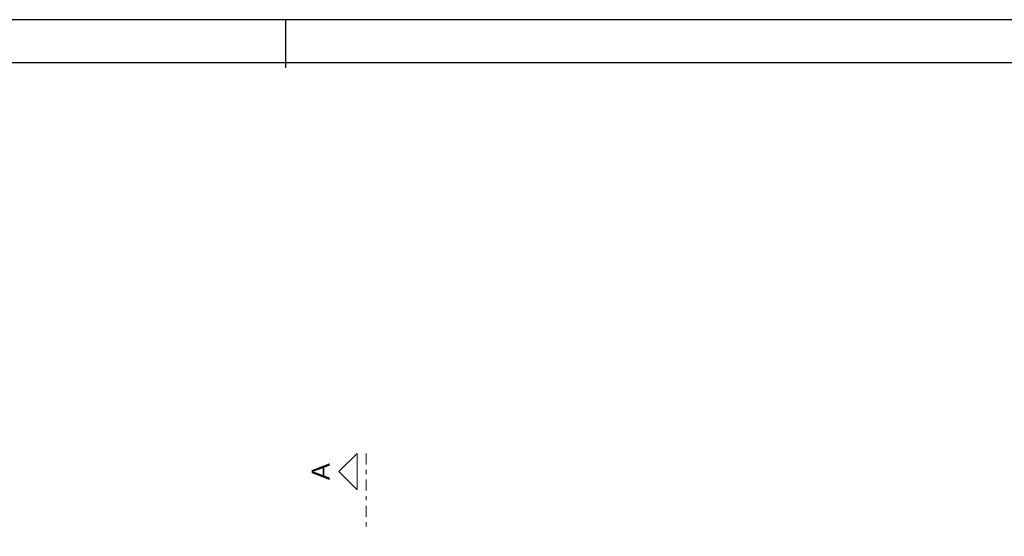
# Model space of a CAD drawing. Header units: millimetres. Extents: x 0 to 119, y 0 to 84.
# Tile 19 of 38: x 15 to 38, y 72 to 84. Entities that reach past the tile are written whole.
import ezdxf

# ---------------------------------------------------------------- set-up
doc = ezdxf.new("R2010")
doc.units = ezdxf.units.MM
doc.header["$MEASUREMENT"] = 0
doc.linetypes.add('DASHDOT', pattern=[2.54, 1.27, -0.635, 0, -0.635])
doc.linetypes.add('NULL', pattern=[0])
doc.layers.add('FO-Cortes', color=9, linetype='DASHDOT', lineweight=5)
doc.layers.add('SEDUC_MARF', color=1, linetype='Continuous')
doc.layers.add('SEDUC_MARGG', color=7, linetype='Continuous')
doc.styles.add('Arial', font='txt')

msp = doc.modelspace()

# ---------------------------------------------------------------- linework, layer by layer
at = {"layer": 'FO-Cortes', "ltscale": 0.2}
msp.add_line((22.8741, 74.0379), (22.8741, 72.3435), dxfattribs=at)
at = {"layer": 'FO-Cortes', "linetype": 'Continuous', "ltscale": 0.2}
msp.add_lwpolyline([(22.6623, 74.0379), (22.6623, 73.1907), (22.2387, 73.6143), (22.6623, 74.0379)], close=True, dxfattribs=at)
at = {"layer": 'SEDUC_MARF'}
msp.add_line((21.0015, 84.1), (21.0015, 82.9804), dxfattribs=at)
msp.add_lwpolyline([(118.9, 84.1), (0, 84.1), (0, 0), (118.9, 0)], close=True, dxfattribs=at)
at = {"layer": 'SEDUC_MARGG'}
msp.add_lwpolyline([(2.5, 1), (117.9, 1), (117.9, 83.1), (2.5, 83.1), (2.5, 1)], dxfattribs=at)

# ---------------------------------------------------------------- texts
at = {"layer": 'FO-Cortes', "linetype": 'NULL', "ltscale": 0.2, "insert": (22.0268, 73.6142), "char_height": 0.4236, "width": 0.773711, "attachment_point": 8, "rotation": 90.00021, "line_spacing_factor": 0.798, "style": 'Arial'}
msp.add_mtext('A', dxfattribs=at)

doc.saveas('drawing.dxf')
